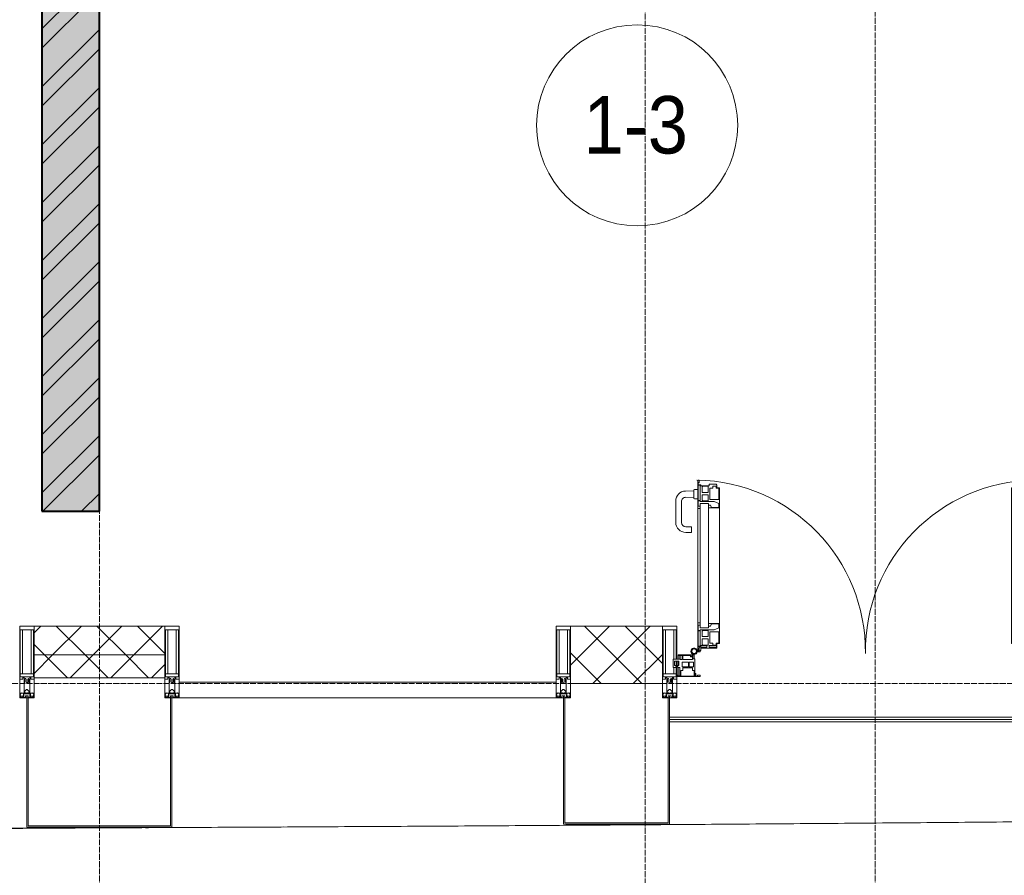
# Model space of a CAD drawing. Header units: millimetres. Extents: x 5617 to 132318, y 7718 to 193536.
# Tile 50 of 81: x 54983 to 58411, y 14732 to 17712. Entities that reach past the tile are written whole.
import ezdxf

# ---------------------------------------------------------------- set-up
doc = ezdxf.new("R2010")
doc.units = ezdxf.units.MM
doc.linetypes.add('ADSK_Линия сетки', pattern=[25, 20, -2.5, 0, -2.5])
doc.linetypes.add('Линия сетки', pattern=[25, 20, -2.5, 0, -2.5])
for name, color, linetype, lineweight in [('Двери', 7, 'Continuous', 18), ('Импосты витража', 7, 'Continuous', 18), ('Колонны', 7, 'Continuous', 18), ('Марки помещений', 7, 'Continuous', 20), ('Ограждение', 7, 'Continuous', 18), ('Оси', 7, 'Continuous', 9), ('Панели витража', 7, 'Continuous', 18), ('Поручни', 7, 'Continuous', 18), ('Стены разрез', 7, 'Continuous', 40), ('Стены штриховка', 7, 'Continuous', 40), ('Форма', 7, 'Continuous', 18), ('Формообразующий элемент-перекрытие', 7, 'Continuous', 18), ('Элементы узлов', 7, 'Continuous', 18)]:
    doc.layers.add(name, color=color, linetype=linetype, lineweight=lineweight)
doc.styles.add('Arial_3', font='arial.ttf', dxfattribs={"width": 0.9, "height": 200})
pattern_1 = [(45, (0, 0), (-70.71068, 70.71068), []), (135, (0, 0), (-70.71068, -70.71068), [])]

# ---------------------------------------------------------------- blocks, each defined once
blk = doc.blocks.new('135_SLK_K4_AR_rvt-1-МКСС_К4_L13_45_000_')
at = {"layer": 'Стены разрез', "lineweight": 9, "true_color": 0xaaaaaa}
h = blk.add_hatch(dxfattribs=at)
h.set_pattern_fill('FP_1', color=253, style=0, pattern_type=2)
h.set_pattern_definition([(50, (0, 0), (218.62117, -19.1268), [22.86, -251.46]), (355, (0, 0), (-42.29187, 229.2684), [18.288, -201.168]), (100.451, (18.22, -1.6), (176.33107, 210.13963), [19.428, -213.708]), (46.184, (0, 60.96), (325.29495, -50.45164), [34.29, -377.19]), (96.636, (27.1, 56.76), (284.883, 296.91266), [29.142, -320.562]), (351.184, (0, 60.96), (284.8858, 296.9107), [27.432, -301.752]), (21, (30.48, 45.72), (181.93753, -122.71832), [22.86, -251.46]), (326, (30.48, 45.72), (74.16223, 221.0262), [18.288, -201.168]), (71.451, (45.64, 35.5), (256.10035, 98.30526), [19.428, -213.708]), (37.5, (0, 0), (3.70639, 101.465895), [3.353, -195.377, 3.353, -200.863, -201.93]), (37.5, (0, 0), (3.70639, 101.465895), [-402.946, 3.353, -198.577]), (7.5, (0, 0), (80.18358, 120.21653), [3.353, -113.081, 3.353, -190.805, -76.962]), (7.5, (0, 0), (80.18358, 120.21653), [-310.591, 3.353, -73.609]), (327.5, (-67.97, 0), (162.708646, -6.87497), [3.353, -72.847, 3.353, -234.391, -315.468]), (327.5, (-67.97, 0), (162.708646, -6.87497), [-313.944, 3.353, -312.115]), (317.5, (-98.45, 0), (177.75468, 30.51183), [3.353, -95.707, 3.353, -154.534, -224.028]), (317.5, (-98.45, 0), (177.75468, 30.51183), [-256.946, 3.353, -220.675])])
h.paths.add_polyline_path([(122150, 16000), (122350, 16000), (122350, 20700), (122150, 20700), (122150, 16976.9)])
h = blk.add_hatch(dxfattribs=at)
h.set_pattern_fill('FP_2', color=253, style=0, pattern_type=2)
h.set_pattern_definition([(45, (0, 0), (-101.02788, 101.02788), []), (45, (67.35, 0), (-101.02788, 101.02788), [])])
h.paths.add_polyline_path([(122150, 16000), (122350, 16000), (122350, 20700), (122150, 20700), (122150, 16976.9)])
at = {"layer": 'Стены разрез', "color": 253, "true_color": 0xaaaaaa}
for p, q in [((122150, 20700), (122150, 16000)), ((122350, 16000), (122350, 20700)), ((122150, 16000), (122350, 16000))]:
    blk.add_line(p, q, dxfattribs=at)
blk = doc.blocks.new('A_PAN_ALU_Door_Double - EXT_1_Double_EQ 6_3-7510045-МКСС_К4_L13_45_000_')
at = {"layer": 'Двери', "color": 253, "lineweight": 5, "true_color": 0xaaaaaa}
for p, q in [((-583.7, 659.3), (-583.7, 758.9)), ((-583.7, 758.9), (-578.6, 758.9)), ((-583.7, 659.3), (-583.7, 758.9)), ((-583.7, 758.9), (-578.6, 758.9)), ((-578.6, 758.9), (-578.6, 748.9)), ((-578.6, 758.9), (-578.6, 748.9)), ((583.7, 758.9), (578.6, 758.9)), ((578.6, 758.9), (578.6, 748.9)), ((583.7, 758.9), (578.6, 758.9)), ((578.6, 758.9), (578.6, 748.9)), ((583.7, 659.3), (583.7, 758.9)), ((583.7, 659.3), (583.7, 758.9)), ((-581.6, 750.3), (-581.6, 742.3)), ((-579.8, 750.3), (-581.6, 750.3)), ((-581.6, 750.3), (-581.6, 742.3)), ((-579.8, 750.3), (-581.6, 750.3)), ((-581.6, 742.3), (-572.9, 742.3)), ((-581.6, 742.3), (-572.9, 742.3)), ((-581.6, 740.6), (-581.6, 688.2)), ((-574.6, 740.6), (-581.6, 740.6)), ((-581.6, 740.6), (-581.6, 688.2)), ((-574.6, 740.6), (-581.6, 740.6)), ((-579.8, 748.9), (-579.8, 750.3)), ((-579.8, 748.9), (-579.8, 750.3)), ((-578.6, 748.9), (-579.8, 748.9)), ((-578.6, 748.9), (-579.8, 748.9)), ((-574.6, 688.2), (-574.6, 740.6)), ((-574.6, 688.2), (-574.6, 740.6)), ((-572.9, 742.3), (-572.9, 739.3)), ((-572.9, 742.3), (-572.9, 739.3)), ((-572.9, 739.3), (-543.6, 739.3)), ((-572.9, 739.3), (-543.6, 739.3)), ((-566.1, 737.5), (-567.6, 734.8)), ((-566.1, 737.5), (-567.6, 734.8)), ((-567.6, 734.8), (-567.6, 715.8)), ((-567.6, 734.8), (-567.6, 715.8)), ((-547.7, 737.5), (-566.1, 737.5)), ((-547.7, 737.5), (-566.1, 737.5)), ((-547.7, 715.8), (-547.7, 737.5)), ((-547.7, 715.8), (-547.7, 737.5)), ((-543.6, 744.8), (-518.6, 744.8)), ((-543.6, 739.3), (-543.6, 744.8)), ((-543.6, 744.8), (-518.6, 744.8)), ((-543.6, 739.3), (-543.6, 744.8)), ((-541.3, 730.5), (-541.3, 691)), ((-531.2, 730.5), (-541.3, 730.5)), ((-541.3, 730.5), (-541.3, 691)), ((-531.2, 730.5), (-541.3, 730.5)), ((-531.2, 737.1), (-531.2, 730.5)), ((-518.8, 737.1), (-531.2, 737.1)), ((-531.2, 737.1), (-531.2, 730.5)), ((-518.8, 737.1), (-531.2, 737.1)), ((-518.8, 730.6), (-518.8, 737.1)), ((-518.8, 730.6), (-518.8, 737.1)), ((-510.6, 730.6), (-518.8, 730.6)), ((-510.6, 730.6), (-518.8, 730.6)), ((-518.6, 744.8), (-518.6, 741.8)), ((-518.6, 744.8), (-518.6, 741.8)), ((-518.6, 741.8), (-517.1, 741.8)), ((-518.6, 741.8), (-517.1, 741.8)), ((-517.1, 741.8), (-517.1, 732.3)), ((-517.1, 741.8), (-517.1, 732.3)), ((-517.1, 732.3), (-508.2, 732.3)), ((-517.1, 732.3), (-508.2, 732.3)), ((-510.6, 691), (-510.6, 730.6)), ((-510.6, 691), (-510.6, 730.6)), ((-508.2, 732.3), (-508.2, 662.3)), ((-508.2, 732.3), (-508.2, 662.3)), ((517.1, 732.3), (508.2, 732.3)), ((508.2, 732.3), (508.2, 662.3)), ((517.1, 732.3), (508.2, 732.3)), ((508.2, 732.3), (508.2, 662.3)), ((510.6, 691), (510.6, 730.6)), ((510.6, 730.6), (518.8, 730.6)), ((510.6, 691), (510.6, 730.6)), ((510.6, 730.6), (518.8, 730.6)), ((518.6, 741.8), (517.1, 741.8)), ((517.1, 741.8), (517.1, 732.3)), ((518.6, 741.8), (517.1, 741.8)), ((517.1, 741.8), (517.1, 732.3)), ((543.6, 744.8), (518.6, 744.8)), ((518.6, 744.8), (518.6, 741.8)), ((543.6, 744.8), (518.6, 744.8)), ((518.6, 744.8), (518.6, 741.8)), ((518.8, 730.6), (518.8, 737.1)), ((518.8, 737.1), (531.2, 737.1)), ((518.8, 730.6), (518.8, 737.1)), ((518.8, 737.1), (531.2, 737.1)), ((531.2, 737.1), (531.2, 730.5)), ((531.2, 737.1), (531.2, 730.5)), ((531.2, 730.5), (541.3, 730.5)), ((531.2, 730.5), (541.3, 730.5)), ((541.3, 730.5), (541.3, 691)), ((541.3, 730.5), (541.3, 691)), ((543.6, 739.3), (543.6, 744.8)), ((543.6, 739.3), (543.6, 744.8)), ((572.9, 739.3), (543.6, 739.3)), ((572.9, 739.3), (543.6, 739.3)), ((547.7, 715.8), (547.7, 737.5)), ((547.7, 737.5), (566.1, 737.5)), ((547.7, 715.8), (547.7, 737.5)), ((547.7, 737.5), (566.1, 737.5)), ((566.1, 737.5), (567.6, 734.8)), ((566.1, 737.5), (567.6, 734.8)), ((567.6, 734.8), (567.6, 715.8)), ((567.6, 734.8), (567.6, 715.8)), ((581.6, 742.3), (572.9, 742.3)), ((572.9, 742.3), (572.9, 739.3)), ((581.6, 742.3), (572.9, 742.3)), ((572.9, 742.3), (572.9, 739.3)), ((574.6, 688.2), (574.6, 740.6)), ((574.6, 740.6), (581.6, 740.6)), ((574.6, 688.2), (574.6, 740.6)), ((574.6, 740.6), (581.6, 740.6)), ((578.6, 748.9), (579.8, 748.9)), ((578.6, 748.9), (579.8, 748.9)), ((579.8, 748.9), (579.8, 750.3)), ((579.8, 750.3), (581.6, 750.3)), ((579.8, 748.9), (579.8, 750.3)), ((579.8, 750.3), (581.6, 750.3)), ((581.6, 750.3), (581.6, 742.3)), ((581.6, 750.3), (581.6, 742.3)), ((581.6, 740.6), (581.6, 688.2)), ((581.6, 740.6), (581.6, 688.2)), ((-581.6, 688.2), (-574.6, 688.2)), ((-581.6, 688.2), (-574.6, 688.2)), ((-581.6, 686.5), (-581.6, 668.4)), ((-575.4, 686.5), (-581.6, 686.5)), ((-581.6, 686.5), (-581.6, 668.4)), ((-575.4, 686.5), (-581.6, 686.5)), ((-575.4, 684.5), (-575.4, 686.5)), ((-575.4, 684.5), (-575.4, 686.5)), ((-567.6, 715.8), (-547.7, 715.8)), ((-567.6, 715.8), (-547.7, 715.8)), ((-567.6, 708), (-567.6, 688.9)), ((-547.7, 708), (-567.6, 708)), ((-567.6, 708), (-567.6, 688.9)), ((-547.7, 708), (-567.6, 708)), ((-567.6, 688.9), (-566.1, 686.3)), ((-567.6, 688.9), (-566.1, 686.3)), ((-566.1, 686.3), (-547.7, 686.3)), ((-566.1, 686.3), (-547.7, 686.3)), ((-547.7, 686.3), (-547.7, 708)), ((-547.7, 686.3), (-547.7, 708)), ((-541.3, 691), (-510.6, 691)), ((-541.3, 691), (-510.6, 691)), ((541.3, 691), (510.6, 691)), ((541.3, 691), (510.6, 691)), ((567.6, 715.8), (547.7, 715.8)), ((567.6, 715.8), (547.7, 715.8)), ((547.7, 708), (567.6, 708)), ((547.7, 686.3), (547.7, 708)), ((547.7, 708), (567.6, 708)), ((547.7, 686.3), (547.7, 708)), ((566.1, 686.3), (547.7, 686.3)), ((566.1, 686.3), (547.7, 686.3)), ((567.6, 688.9), (566.1, 686.3)), ((567.6, 688.9), (566.1, 686.3)), ((567.6, 708), (567.6, 688.9)), ((567.6, 708), (567.6, 688.9)), ((581.6, 688.2), (574.6, 688.2)), ((581.6, 688.2), (574.6, 688.2)), ((575.4, 684.5), (575.4, 686.5)), ((575.4, 686.5), (581.6, 686.5)), ((575.4, 684.5), (575.4, 686.5)), ((575.4, 686.5), (581.6, 686.5)), ((581.6, 686.5), (581.6, 668.4)), ((581.6, 686.5), (581.6, 668.4)), ((-583.7, 244.2), (-583.7, 677.3)), ((-574.6, 659.3), (-583.7, 659.3)), ((-574.6, 659.3), (-583.7, 659.3)), ((-581.6, 668.4), (-574.6, 668.4)), ((-581.6, 668.4), (-574.6, 668.4)), ((-526.4, 684.5), (-575.4, 684.5)), ((-526.4, 684.5), (-575.4, 684.5)), ((-574.6, 677.3), (-546, 677.3)), ((-574.6, 244.2), (-574.6, 677.3)), ((-574.6, 668.4), (-574.6, 659.3)), ((-574.6, 668.4), (-574.6, 659.3)), ((-546, 677.3), (-546, 244.2)), ((-546, 672), (-539.3, 672)), ((-546, 662.3), (-546, 672)), ((-546, 672), (-539.3, 672)), ((-546, 662.3), (-546, 672)), ((-508.2, 662.3), (-546, 662.3)), ((-508.2, 662.3), (-546, 662.3)), ((-539.3, 672), (-537.1, 665.9)), ((-539.3, 672), (-537.1, 665.9)), ((-537.1, 665.9), (-537.1, 663.8)), ((-537.1, 665.9), (-537.1, 663.8)), ((-537.1, 663.8), (-510.6, 663.8)), ((-537.1, 663.8), (-510.6, 663.8)), ((-510.6, 676.8), (-526.4, 684.5)), ((-510.6, 676.8), (-526.4, 684.5)), ((-510.6, 663.8), (-510.6, 676.8)), ((-510.6, 663.8), (-510.6, 676.8)), ((-508.2, 662.3), (-508.2, 259.2)), ((508.2, 662.3), (546, 662.3)), ((508.2, 662.3), (546, 662.3)), ((508.2, 662.3), (508.2, 259.2)), ((510.6, 676.8), (526.4, 684.5)), ((510.6, 676.8), (526.4, 684.5)), ((510.6, 663.8), (510.6, 676.8)), ((510.6, 663.8), (510.6, 676.8)), ((537.1, 663.8), (510.6, 663.8)), ((537.1, 663.8), (510.6, 663.8)), ((526.4, 684.5), (575.4, 684.5)), ((526.4, 684.5), (575.4, 684.5)), ((539.3, 672), (537.1, 665.9)), ((539.3, 672), (537.1, 665.9)), ((537.1, 665.9), (537.1, 663.8)), ((537.1, 665.9), (537.1, 663.8)), ((546, 672), (539.3, 672)), ((546, 672), (539.3, 672)), ((546, 677.3), (546, 244.2)), ((574.6, 677.3), (546, 677.3)), ((546, 662.3), (546, 672)), ((546, 662.3), (546, 672)), ((574.6, 244.2), (574.6, 677.3)), ((581.6, 668.4), (574.6, 668.4)), ((574.6, 668.4), (574.6, 659.3)), ((581.6, 668.4), (574.6, 668.4)), ((574.6, 668.4), (574.6, 659.3)), ((574.6, 659.3), (583.7, 659.3)), ((574.6, 659.3), (583.7, 659.3)), ((583.7, 244.2), (583.7, 677.3)), ((-583.7, 262.2), (-574.6, 262.2)), ((-583.7, 164.2), (-583.7, 262.2)), ((-581.6, 253.1), (-581.6, 235.1)), ((-574.6, 253.1), (-581.6, 253.1)), ((-574.6, 262.2), (-574.6, 253.1)), ((-574.6, 244.2), (-546, 244.2)), ((-546, 259.2), (-508.2, 259.2)), ((-546, 249.6), (-546, 259.2)), ((-539.3, 249.6), (-546, 249.6)), ((-537.1, 255.7), (-539.3, 249.6)), ((-537.1, 257.7), (-537.1, 255.7)), ((-510.6, 257.7), (-537.1, 257.7)), ((-526.4, 237), (-510.6, 244.7)), ((-510.6, 244.7), (-510.6, 257.7)), ((-508.2, 259.2), (-508.2, 189.3)), ((546, 259.2), (508.2, 259.2)), ((508.2, 259.2), (508.2, 189.3)), ((510.6, 244.7), (510.6, 257.7)), ((510.6, 257.7), (537.1, 257.7)), ((526.4, 237), (510.6, 244.7)), ((537.1, 257.7), (537.1, 255.7)), ((537.1, 255.7), (539.3, 249.6)), ((539.3, 249.6), (546, 249.6)), ((546, 249.6), (546, 259.2)), ((574.6, 244.2), (546, 244.2)), ((583.7, 262.2), (574.6, 262.2)), ((574.6, 262.2), (574.6, 253.1)), ((574.6, 253.1), (581.6, 253.1)), ((581.6, 253.1), (581.6, 235.1)), ((583.7, 164.2), (583.7, 262.2)), ((-581.6, 235.1), (-575.4, 235.1)), ((-581.6, 233.4), (-581.6, 180.9)), ((-574.6, 233.4), (-581.6, 233.4)), ((-575.4, 237), (-526.4, 237)), ((-575.4, 235.1), (-575.4, 237)), ((-574.6, 180.9), (-574.6, 233.4)), ((-566.1, 235.3), (-567.6, 232.6)), ((-567.6, 232.6), (-567.6, 213.6)), ((-567.6, 213.6), (-547.7, 213.6)), ((-567.6, 205.7), (-567.6, 186.7)), ((-547.7, 205.7), (-567.6, 205.7)), ((-547.7, 235.3), (-566.1, 235.3)), ((-547.7, 213.6), (-547.7, 235.3)), ((-547.7, 184), (-547.7, 205.7)), ((-541.3, 230.6), (-541.3, 191)), ((-510.6, 230.6), (-541.3, 230.6)), ((-510.6, 191), (-510.6, 230.6)), ((510.6, 230.6), (541.3, 230.6)), ((510.6, 191), (510.6, 230.6)), ((575.4, 237), (526.4, 237)), ((541.3, 230.6), (541.3, 191)), ((547.7, 213.6), (547.7, 235.3)), ((547.7, 235.3), (566.1, 235.3)), ((567.6, 213.6), (547.7, 213.6)), ((547.7, 205.7), (567.6, 205.7)), ((547.7, 184), (547.7, 205.7)), ((566.1, 235.3), (567.6, 232.6)), ((567.6, 232.6), (567.6, 213.6)), ((567.6, 205.7), (567.6, 186.7)), ((574.6, 233.4), (581.6, 233.4)), ((574.6, 180.9), (574.6, 233.4)), ((575.4, 235.1), (575.4, 237)), ((581.6, 235.1), (575.4, 235.1)), ((581.6, 233.4), (581.6, 180.9)), ((-581.6, 180.9), (-574.6, 180.9)), ((-581.6, 179.2), (-581.6, 164.2)), ((-572.9, 179.2), (-581.6, 179.2)), ((-578.6, 164.2), (-578.6, 174.5)), ((-575.5, 177.5), (-551.3, 177.5)), ((-572.9, 182.2), (-572.9, 179.2)), ((-551.3, 182.2), (-572.9, 182.2)), ((-572.4, 173.3), (-572.4, 165.6)), ((-517.1, 173.3), (-572.4, 173.3)), ((-567.6, 186.7), (-566.1, 184)), ((-566.1, 184), (-547.7, 184)), ((-551.3, 177.5), (-551.3, 182.2)), ((-543.6, 182.2), (-543.6, 176.7)), ((-518.6, 182.2), (-543.6, 182.2)), ((-543.6, 176.7), (-518.6, 176.7)), ((-541.3, 191), (-531.2, 191)), ((-531.2, 191), (-531.2, 184.4)), ((-531.2, 184.4), (-518.8, 184.4)), ((-518.8, 191), (-510.6, 191)), ((-518.8, 184.4), (-518.8, 191)), ((-518.6, 176.7), (-518.6, 182.2)), ((-517.1, 189.3), (-517.1, 173.3)), ((-508.2, 189.3), (-517.1, 189.3)), ((508.2, 189.3), (517.1, 189.3)), ((518.8, 191), (510.6, 191)), ((517.1, 189.3), (517.1, 173.3)), ((517.1, 173.3), (572.4, 173.3)), ((518.6, 182.2), (543.6, 182.2)), ((518.6, 176.7), (518.6, 182.2)), ((543.6, 176.7), (518.6, 176.7)), ((518.8, 184.4), (518.8, 191)), ((531.2, 184.4), (518.8, 184.4)), ((541.3, 191), (531.2, 191)), ((531.2, 191), (531.2, 184.4)), ((543.6, 182.2), (543.6, 176.7)), ((566.1, 184), (547.7, 184)), ((551.3, 177.5), (551.3, 182.2)), ((551.3, 182.2), (572.9, 182.2)), ((575.5, 177.5), (551.3, 177.5)), ((567.6, 186.7), (566.1, 184)), ((572.4, 173.3), (572.4, 165.6)), ((572.9, 182.2), (572.9, 179.2)), ((572.9, 179.2), (581.6, 179.2)), ((581.6, 180.9), (574.6, 180.9)), ((578.6, 164.2), (578.6, 174.5)), ((581.6, 179.2), (581.6, 164.2)), ((-575.1, 160.7), (-585.4, 160.7)), ((-581.6, 164.2), (-578.6, 164.2)), ((-575.1, 165.6), (-575.1, 160.7)), ((-572.4, 165.6), (-575.1, 165.6)), ((572.4, 165.6), (575.1, 165.6)), ((575.1, 165.6), (575.1, 160.7)), ((575.1, 160.7), (585.4, 160.7)), ((581.6, 164.2), (578.6, 164.2))]:
    blk.add_line(p, q, dxfattribs=at)
at = {"layer": 'Двери', "lineweight": 5}
for p, q in [((-597.6, 721.7), (-626.4, 720.7)), ((-597.6, 723.5), (-597.6, 696)), ((-583.6, 726), (-595.1, 726)), ((583.6, 726), (595.1, 726)), ((597.6, 723.5), (597.6, 696)), ((597.6, 721.7), (626.4, 720.7)), ((-660.1, 685.7), (-660.1, 611.5)), ((-624.5, 698.8), (-597.6, 697.7)), ((-595.1, 693.5), (-583.6, 693.5)), ((595.1, 693.5), (583.6, 693.5)), ((624.5, 698.8), (597.6, 697.7)), ((660.1, 685.7), (660.1, 611.5)), ((-640.1, 611.5), (-640.1, 683.8)), ((640.1, 611.5), (640.1, 683.8)), ((-605.1, 596.5), (-625.1, 596.5)), ((-605.1, 576.5), (-605.1, 596.5)), ((605.1, 576.5), (605.1, 596.5)), ((605.1, 596.5), (625.1, 596.5)), ((-625.1, 576.5), (-605.1, 576.5)), ((625.1, 576.5), (605.1, 576.5))]:
    blk.add_line(p, q, dxfattribs=at)
at = {"layer": 'Двери', "color": 254, "lineweight": 5, "true_color": 0xd4d4d4}
for centre, start, end in [((-596.2, 162.6), 359.296, 89.0613), ((596.2, 162.6), 90.9387, 180.704)]:
    blk.add_arc(centre, 596.2, start, end, dxfattribs=at)
at = {"layer": 'Двери', "lineweight": 5}
for centre, radius, start, end in [((-625.1, 685.7), 35, 92.1945, 180), ((-595.1, 723.5), 2.5, 90, 180), ((595.1, 723.5), 2.5, 360, 90), ((625.1, 685.7), 35, 360, 87.8055), ((-625.1, 683.8), 15, 87.8056, 180), ((-595.1, 696), 2.5, 180, 270), ((595.1, 696), 2.5, 270, 360), ((625.1, 683.8), 15, 0, 92.1944), ((-625.1, 611.5), 35, 180, 270), ((-625.1, 611.5), 15, 180, 270), ((625.1, 611.5), 35, 270, 360), ((625.1, 611.5), 15, 270, 360)]:
    blk.add_arc(centre, radius, start, end, dxfattribs=at)
at = {"layer": 'Двери', "color": 253, "lineweight": 5, "true_color": 0xaaaaaa}
for centre, radius, start, end in [((-596.2, 162.7), 11, 16.047, 350.0284), ((-575.5, 174.5), 3, 90, 180), ((575.5, 174.5), 3, 360, 90), ((596.2, 162.7), 11, 189.9716, 163.953), ((-596.2, 162.6), 8, 90, 270), ((-596.2, 162.6), 8, 270, 90), ((-583.7, 166.3), 2.03, 196.0721, 270), ((583.7, 166.3), 2.03, 270, 343.9279), ((596.2, 162.6), 8, 90, 270), ((596.2, 162.6), 8, 270, 90)]:
    blk.add_arc(centre, radius, start, end, dxfattribs=at)
at = {"layer": 'Панели витража', "color": 253, "lineweight": 5, "true_color": 0xaaaaaa}
for p, q in [((-600.3, 150), (-651.2, 150)), ((-651.2, 150), (-651.2, 148.5)), ((-651.2, 148.5), (-645.9, 148.5)), ((-651.2, 148.5), (-651.2, 135.1)), ((-645.9, 148.5), (-645.9, 135.1)), ((-644.3, 134.5), (-644.3, 148.2)), ((-644.3, 148.2), (-637.3, 148.2)), ((-637.3, 148.2), (-637.3, 134.5)), ((-635.9, 134.2), (-635.9, 148.4)), ((-635.9, 148.4), (-608.9, 148.4)), ((-608.9, 148.4), (-608.9, 142.8)), ((-608.9, 142.8), (-601.9, 142.8)), ((-607.5, 148.7), (-601.5, 148.7)), ((-607.5, 144.4), (-607.5, 148.7)), ((-601.5, 144.4), (-607.5, 144.4)), ((-601.9, 142.8), (-601.9, 134.2)), ((-601.5, 148.7), (-601.5, 144.4)), ((-600.3, 136.5), (-600.3, 150)), ((-596.2, 150), (-600.3, 150)), ((-596.2, 136.5), (-596.2, 150)), ((596.2, 150), (596.2, 136.5)), ((600.3, 150), (596.2, 150)), ((651.2, 150), (600.3, 150)), ((600.3, 150), (600.3, 136.5)), ((601.5, 144.4), (601.5, 148.7)), ((601.5, 148.7), (607.5, 148.7)), ((607.5, 144.4), (601.5, 144.4)), ((601.9, 134.2), (601.9, 142.8)), ((601.9, 142.8), (608.9, 142.8)), ((607.5, 148.7), (607.5, 144.4)), ((608.9, 142.8), (608.9, 148.4)), ((608.9, 148.4), (635.9, 148.4)), ((635.9, 148.4), (635.9, 134.2)), ((637.3, 148.2), (644.3, 148.2)), ((637.3, 134.5), (637.3, 148.2)), ((644.3, 148.2), (644.3, 134.5)), ((645.9, 135.1), (645.9, 148.5)), ((645.9, 148.5), (651.2, 148.5)), ((651.2, 148.5), (651.2, 150)), ((651.2, 135.1), (651.2, 148.5)), ((-645.9, 135.1), (-669.2, 135.1)), ((-669.2, 135.1), (-669.2, 106.6)), ((-669.2, 106.6), (-660.2, 106.6)), ((-664.2, 113.4), (-664.2, 128.4)), ((-664.2, 128.4), (-649.2, 128.4)), ((-649.2, 113.4), (-664.2, 113.4)), ((-660.2, 106.6), (-660.2, 110.1)), ((-660.2, 110.1), (-653.3, 110.1)), ((-653.3, 110.1), (-653.3, 106.6)), ((-653.3, 106.6), (-646.3, 106.6)), ((-651.2, 128.4), (-651.2, 113.4)), ((-651.2, 106.6), (-651.2, 76.7)), ((-649.2, 128.4), (-649.2, 113.4)), ((-646.3, 106.6), (-646.3, 76.7)), ((-637.3, 134.5), (-644.3, 134.5)), ((-637.8, 108.8), (-637.8, 125)), ((-637.8, 125), (-615.2, 125)), ((-615.2, 108.8), (-637.8, 108.8)), ((-601.9, 134.2), (-635.9, 134.2)), ((-635.3, 95.5), (-635.3, 105)), ((-635.3, 105), (-602.1, 105)), ((-615.2, 125), (-615.2, 108.8)), ((-613, 108.8), (-613, 125)), ((-613, 125), (-598.7, 125)), ((-598.7, 108.8), (-613, 108.8)), ((-602.1, 105), (-602.1, 95.5)), ((-593.3, 136.5), (-600.3, 136.5)), ((-598.7, 125), (-598.7, 108.8)), ((-593.3, 84.8), (-593.3, 136.5)), ((600.3, 136.5), (593.3, 136.5)), ((593.3, 136.5), (593.3, 84.8)), ((598.7, 125), (613, 125)), ((598.7, 108.8), (598.7, 125)), ((613, 108.8), (598.7, 108.8)), ((635.9, 134.2), (601.9, 134.2)), ((602.1, 95.5), (602.1, 105)), ((602.1, 105), (635.3, 105)), ((613, 125), (613, 108.8)), ((615.2, 125), (637.8, 125)), ((615.2, 108.8), (615.2, 125)), ((637.8, 108.8), (615.2, 108.8)), ((635.3, 105), (635.3, 95.5)), ((644.3, 134.5), (637.3, 134.5)), ((637.8, 125), (637.8, 108.8)), ((669.2, 135.1), (645.9, 135.1)), ((646.3, 76.7), (646.3, 106.6)), ((646.3, 106.6), (653.3, 106.6)), ((649.2, 128.4), (664.2, 128.4)), ((649.2, 113.4), (649.2, 128.4)), ((664.2, 113.4), (649.2, 113.4)), ((651.2, 113.4), (651.2, 128.4)), ((651.2, 76.7), (651.2, 106.6)), ((653.3, 106.6), (653.3, 110.1)), ((653.3, 110.1), (660.2, 110.1)), ((660.2, 110.1), (660.2, 106.6)), ((660.2, 106.6), (669.2, 106.6)), ((664.2, 128.4), (664.2, 113.4)), ((669.2, 106.6), (669.2, 135.1)), ((-652.8, 79.5), (-654.3, 79.5)), ((-654.3, 79.5), (-654.3, 74.5)), ((-654.3, 74.5), (-575.3, 74.5)), ((-652.8, 76.7), (-652.8, 79.5)), ((-646.3, 76.7), (-652.8, 76.7)), ((-642.4, 76.3), (-642.4, 95.5)), ((-642.4, 95.5), (-635.3, 95.5)), ((-592, 76.3), (-642.4, 76.3)), ((-602.1, 95.5), (-595.8, 95.5)), ((-596.2, 76.2), (-596.2, 95.5)), ((-595.8, 95.5), (-595.8, 89)), ((-595.8, 89), (-595, 88.2)), ((-595, 88.2), (-595, 83.1)), ((-595, 83.1), (-592, 83.1)), ((-590.3, 84.8), (-593.3, 84.8)), ((-592, 83.1), (-592, 76.3)), ((-590.3, 76.5), (-590.3, 84.8)), ((-583.9, 76.5), (-590.3, 76.5)), ((-575.3, 79.5), (-583.9, 79.5)), ((-583.9, 79.5), (-583.9, 76.5)), ((-575.3, 74.5), (-575.3, 79.5)), ((583.9, 79.5), (575.3, 79.5)), ((575.3, 79.5), (575.3, 74.5)), ((575.3, 74.5), (654.3, 74.5)), ((583.9, 76.5), (583.9, 79.5)), ((590.3, 76.5), (583.9, 76.5)), ((593.3, 84.8), (590.3, 84.8)), ((590.3, 84.8), (590.3, 76.5)), ((592, 76.3), (592, 83.1)), ((592, 83.1), (595, 83.1)), ((642.4, 76.3), (592, 76.3)), ((595, 88.2), (595.8, 89)), ((595, 83.1), (595, 88.2)), ((595.8, 89), (595.8, 95.5)), ((595.8, 95.5), (602.1, 95.5)), ((596.2, 95.5), (596.2, 76.2)), ((635.3, 95.5), (642.4, 95.5)), ((642.4, 95.5), (642.4, 76.3)), ((652.8, 76.7), (646.3, 76.7)), ((654.3, 79.5), (652.8, 79.5)), ((652.8, 79.5), (652.8, 76.7)), ((654.3, 74.5), (654.3, 79.5))]:
    blk.add_line(p, q, dxfattribs=at)
blk = doc.blocks.new('System Panel - A_PAN_Glass-7508326-МКСС_К4_L13_45_000_')
at = {"layer": 'Панели витража', "color": 253, "lineweight": 5, "true_color": 0xaaaaaa}
for p, q in [((656.25, 55), (-656.25, 55)), ((-656.25, 55), (-656.25, 0)), ((656.25, 0), (656.25, 55)), ((-656.25, 0), (656.25, 0))]:
    blk.add_line(p, q, dxfattribs=at)
blk = doc.blocks.new('Rectangular Mullion - 50Wx250H-2623690-МКСС_К4_L13_45_000_')
at = {"layer": 'Элементы узлов', "color": 253, "lineweight": 5, "true_color": 0xaaaaaa}
for p, q in [((-25, 65.2), (-25, 250)), ((-25, 250), (0, 250)), ((25, 250), (0, 250)), ((25, 65.2), (25, 250)), ((-23, 237.3), (0, 237.3)), ((-23, 237.3), (-23, 73.6)), ((-14.9, 84), (-14.9, 237.3)), ((23, 237.3), (0, 237.3)), ((14.9, 84), (14.9, 237.3)), ((23, 237.3), (23, 73.6)), ((0, 84), (-23, 84)), ((-0.5, 73.6), (-23, 73.6)), ((-14, 71.3), (-14, 65.2)), ((-10, 71.3), (-14, 71.3)), ((-10, 53), (-10, 71.3)), ((0, 84), (23, 84)), ((0.5, 73.6), (23, 73.6)), ((10, 71.3), (14, 71.3)), ((10, 53), (10, 71.3)), ((14, 71.3), (14, 65.2)), ((-14, 65.2), (-25, 65.2)), ((-8.7, 53), (-10, 53)), ((-10, 53), (-10, 17)), ((-8.7, 53), (-7, 54.7)), ((-7, 65.2), (-5.9, 67.3)), ((-7, 65.2), (-7, 54.7)), ((-4.1, 67.3), (-5.9, 67.3)), ((-4.1, 67.3), (-2.9, 65.1)), ((-2.9, 65.1), (-2.9, 54.6)), ((-1.3, 53), (-2.9, 54.6)), ((0, 53), (-1.3, 53)), ((0, 53), (1.3, 53)), ((1.3, 53), (2.9, 54.6)), ((4.1, 67.3), (2.9, 65.1)), ((2.9, 65.1), (2.9, 54.6)), ((4.1, 67.3), (5.9, 67.3)), ((7, 65.2), (5.9, 67.3)), ((7, 65.2), (7, 54.7)), ((8.7, 53), (7, 54.7)), ((8.7, 53), (10, 53)), ((10, 53), (10, 17)), ((14, 65.2), (25, 65.2)), ((-23.8, 14.6), (-25, 14.2)), ((-25, 0), (-25, 14.2)), ((-22.3, 17), (-23.8, 17)), ((-23.8, 17), (-23.8, 14.6)), ((-22.5, 10.6), (-23.8, 14.6)), ((-22.5, 10.6), (-23.7, 9.9)), ((-23.7, 1.3), (-23.7, 9.9)), ((-23.7, 1.3), (-11.8, 1.3)), ((-23.2, 10.2), (-22.5, 8)), ((-22.5, 8), (-22.5, 4.5)), ((-21.3, 4.5), (-22.5, 4.5)), ((-22.3, 17), (-22.3, 16)), ((-22.3, 16), (-21.3, 16)), ((-19, 17.6), (-21.3, 16)), ((-21.3, 4.5), (-21.3, 6.5)), ((-21.3, 6.5), (-14.2, 6.5)), ((-18.4, 16.6), (-19, 17.6)), ((-7.4, 16.6), (-18.4, 16.6)), ((-14.2, 6.5), (-14.2, 4.5)), ((-13.2, 4.5), (-14.2, 4.5)), ((-13.2, 4.5), (-12.2, 7.2)), ((-12.7, 7.6), (-11.3, 11.4)), ((-12.7, 7.6), (-11.8, 6.9)), ((-12.2, 9), (-12.2, 14.8)), ((-12.2, 14.8), (0, 14.8)), ((-11.8, 1.3), (-11.8, 6.9)), ((-10.5, 11.2), (-11.3, 11.4)), ((-10.5, 1.5), (-10.5, 11.2)), ((-4.8, 1.5), (-10.5, 1.5)), ((-10, 17), (-7.5, 17)), ((-8.5, 23), (-1.5, 30)), ((-8.5, 18.5), (-8.5, 23)), ((-7.5, 18.5), (-8.5, 18.5)), ((-7.5, 17), (-7.5, 18.5)), ((-7.4, 18), (-7.4, 16.6)), ((-2.6, 18), (-7.4, 18)), ((0, 8), (-4.8, 8)), ((-4.8, 1.5), (-4.8, 8)), ((-2.6, 18), (-2.6, 16.8)), ((-2.6, 16.8), (0, 16.8)), ((-1.5, 30), (0, 30)), ((1.5, 30), (0, 30)), ((2.6, 16.8), (0, 16.8)), ((0, 14.8), (0, 16.8)), ((0, 14.8), (0, 16.8)), ((12.2, 14.8), (0, 14.8)), ((0, 0), (0, 8)), ((0, 8), (4.8, 8)), ((0, 0), (0, 8)), ((8.5, 23), (1.5, 30)), ((2.6, 18), (2.6, 16.8)), ((2.6, 18), (7.4, 18)), ((4.8, 1.5), (4.8, 8)), ((4.8, 1.5), (10.5, 1.5)), ((7.4, 18), (7.4, 16.6)), ((7.4, 16.6), (18.4, 16.6)), ((7.5, 18.5), (8.5, 18.5)), ((7.5, 17), (7.5, 18.5)), ((10, 17), (7.5, 17)), ((8.5, 18.5), (8.5, 23)), ((10.5, 11.2), (11.3, 11.4)), ((10.5, 1.5), (10.5, 11.2)), ((12.7, 7.6), (11.3, 11.4)), ((12.7, 7.6), (11.8, 6.9)), ((11.8, 1.3), (11.8, 6.9)), ((23.7, 1.3), (11.8, 1.3)), ((12.2, 9), (12.2, 14.8)), ((13.2, 4.5), (12.2, 7.2)), ((13.2, 4.5), (14.2, 4.5)), ((21.3, 6.5), (14.2, 6.5)), ((14.2, 6.5), (14.2, 4.5)), ((18.4, 16.6), (19, 17.6)), ((19, 17.6), (21.3, 16)), ((22.3, 16), (21.3, 16)), ((21.3, 4.5), (21.3, 6.5)), ((21.3, 4.5), (22.5, 4.5)), ((22.3, 17), (22.3, 16)), ((22.3, 17), (23.8, 17)), ((22.5, 10.6), (23.8, 14.6)), ((22.5, 10.6), (23.7, 9.9)), ((23.2, 10.2), (22.5, 8)), ((22.5, 8), (22.5, 4.5)), ((23.7, 1.3), (23.7, 9.9)), ((23.8, 17), (23.8, 14.6)), ((23.8, 14.6), (25, 14.2)), ((25, 0), (25, 14.2)), ((-25, 0), (0, 0)), ((25, 0), (0, 0))]:
    blk.add_line(p, q, dxfattribs=at)
for centre, start, end in [((-0.5, 73.1), 360, 90), ((0.5, 73.1), 90, 180)]:
    blk.add_arc(centre, 0.5, start, end, dxfattribs=at)
blk = doc.blocks.new('Rectangular Mullion - R_StandardFrame_50Wx250H-V59-МКСС_К4_L13_45_000_')
at = {"layer": 'Импосты витража', "color": 253, "lineweight": 5, "true_color": 0xaaaaaa}
for p, q in [((-25, -250), (-25, 0)), ((-25, 0), (0, 0)), ((5, 0), (25, 0)), ((25, 0), (25, -250)), ((25, -250), (-25, -250))]:
    blk.add_line(p, q, dxfattribs=at)
blk = doc.blocks.new('Rectangular Mullion - R_StandardFrame_50Wx250H-7505732-МКСС_К4_L13_45_000_')
at = {"layer": 'Импосты витража', "color": 253, "lineweight": 5, "true_color": 0xaaaaaa}
for p, q in [((-25, -250), (-25, 0)), ((-25, 0), (-5, 0)), ((0, 0), (25, 0)), ((25, 0), (25, -250)), ((25, -250), (-25, -250))]:
    blk.add_line(p, q, dxfattribs=at)
blk = doc.blocks.new('Rectangular Mullion - 50Wx250H-V60-МКСС_К4_L13_45_000_')
at = {"layer": 'Элементы узлов', "color": 253, "lineweight": 5, "true_color": 0xaaaaaa}
for p, q in [((-25, 65.2), (-25, 250)), ((-25, 250), (0, 250)), ((25, 250), (0, 250)), ((25, 135.1), (25, 250)), ((-23, 237.3), (0, 237.3)), ((-23, 237.3), (-23, 73.6)), ((-14.9, 84), (-14.9, 237.3)), ((23, 237.3), (0, 237.3)), ((14.9, 135.1), (14.9, 237.3)), ((23, 237.3), (23, 135.1)), ((14.9, 84), (14.9, 106.6)), ((23, 128.4), (23, 113.4)), ((23, 110.1), (23, 73.6)), ((25, 113.4), (25, 128.4)), ((25, 65.2), (25, 110.1)), ((0, 84), (-23, 84)), ((-0.5, 73.6), (-23, 73.6)), ((-14, 71.3), (-14, 65.2)), ((-10, 71.3), (-14, 71.3)), ((-10, 53), (-10, 71.3)), ((0, 84), (23, 84)), ((0.5, 73.6), (23, 73.6)), ((10, 71.3), (14, 71.3)), ((10, 53), (10, 71.3)), ((14, 71.3), (14, 65.2)), ((-14, 65.2), (-25, 65.2)), ((-8.7, 53), (-10, 53)), ((-10, 53), (-10, 17)), ((-8.7, 53), (-7, 54.7)), ((-7, 65.2), (-5.9, 67.3)), ((-7, 65.2), (-7, 54.7)), ((-4.1, 67.3), (-5.9, 67.3)), ((-4.1, 67.3), (-2.9, 65.1)), ((-2.9, 65.1), (-2.9, 54.6)), ((-1.3, 53), (-2.9, 54.6)), ((0, 53), (-1.3, 53)), ((0, 53), (1.3, 53)), ((1.3, 53), (2.9, 54.6)), ((4.1, 67.3), (2.9, 65.1)), ((2.9, 65.1), (2.9, 54.6)), ((4.1, 67.3), (5.9, 67.3)), ((7, 65.2), (5.9, 67.3)), ((7, 65.2), (7, 54.7)), ((8.7, 53), (7, 54.7)), ((8.7, 53), (10, 53)), ((10, 53), (10, 17)), ((14, 65.2), (25, 65.2)), ((-23.8, 14.6), (-25, 14.2)), ((-25, 0), (-25, 14.2)), ((-22.3, 17), (-23.8, 17)), ((-23.8, 17), (-23.8, 14.6)), ((-22.5, 10.6), (-23.8, 14.6)), ((-22.5, 10.6), (-23.7, 9.9)), ((-23.7, 1.3), (-23.7, 9.9)), ((-23.7, 1.3), (-11.8, 1.3)), ((-23.2, 10.2), (-22.5, 8)), ((-22.5, 8), (-22.5, 4.5)), ((-21.3, 4.5), (-22.5, 4.5)), ((-22.3, 17), (-22.3, 16)), ((-22.3, 16), (-21.3, 16)), ((-19, 17.6), (-21.3, 16)), ((-21.3, 4.5), (-21.3, 6.5)), ((-21.3, 6.5), (-14.2, 6.5)), ((-18.4, 16.6), (-19, 17.6)), ((-7.4, 16.6), (-18.4, 16.6)), ((-14.2, 6.5), (-14.2, 4.5)), ((-13.2, 4.5), (-14.2, 4.5)), ((-13.2, 4.5), (-12.2, 7.2)), ((-12.7, 7.6), (-11.3, 11.4)), ((-12.7, 7.6), (-11.8, 6.9)), ((-12.2, 9), (-12.2, 14.8)), ((-12.2, 14.8), (0, 14.8)), ((-11.8, 1.3), (-11.8, 6.9)), ((-10.5, 11.2), (-11.3, 11.4)), ((-10.5, 1.5), (-10.5, 11.2)), ((-4.8, 1.5), (-10.5, 1.5)), ((-10, 17), (-7.5, 17)), ((-8.5, 23), (-1.5, 30)), ((-8.5, 18.5), (-8.5, 23)), ((-7.5, 18.5), (-8.5, 18.5)), ((-7.5, 17), (-7.5, 18.5)), ((-7.4, 18), (-7.4, 16.6)), ((-2.6, 18), (-7.4, 18)), ((0, 8), (-4.8, 8)), ((-4.8, 1.5), (-4.8, 8)), ((-2.6, 18), (-2.6, 16.8)), ((-2.6, 16.8), (0, 16.8)), ((-1.5, 30), (0, 30)), ((1.5, 30), (0, 30)), ((2.6, 16.8), (0, 16.8)), ((0, 14.8), (0, 16.8)), ((0, 14.8), (0, 16.8)), ((12.2, 14.8), (0, 14.8)), ((0, 0), (0, 8)), ((0, 8), (4.8, 8)), ((0, 0), (0, 8)), ((8.5, 23), (1.5, 30)), ((2.6, 18), (2.6, 16.8)), ((2.6, 18), (7.4, 18)), ((4.8, 1.5), (4.8, 8)), ((4.8, 1.5), (10.5, 1.5)), ((7.4, 18), (7.4, 16.6)), ((7.4, 16.6), (18.4, 16.6)), ((7.5, 18.5), (8.5, 18.5)), ((7.5, 17), (7.5, 18.5)), ((10, 17), (7.5, 17)), ((8.5, 18.5), (8.5, 23)), ((10.5, 11.2), (11.3, 11.4)), ((10.5, 1.5), (10.5, 11.2)), ((12.7, 7.6), (11.3, 11.4)), ((12.7, 7.6), (11.8, 6.9)), ((11.8, 1.3), (11.8, 6.9)), ((23.7, 1.3), (11.8, 1.3)), ((12.2, 9), (12.2, 14.8)), ((13.2, 4.5), (12.2, 7.2)), ((13.2, 4.5), (14.2, 4.5)), ((21.3, 6.5), (14.2, 6.5)), ((14.2, 6.5), (14.2, 4.5)), ((18.4, 16.6), (19, 17.6)), ((19, 17.6), (21.3, 16)), ((22.3, 16), (21.3, 16)), ((21.3, 4.5), (21.3, 6.5)), ((21.3, 4.5), (22.5, 4.5)), ((22.3, 17), (22.3, 16)), ((22.3, 17), (23.8, 17)), ((22.5, 10.6), (23.8, 14.6)), ((22.5, 10.6), (23.7, 9.9)), ((23.2, 10.2), (22.5, 8)), ((22.5, 8), (22.5, 4.5)), ((23.7, 1.3), (23.7, 9.9)), ((23.8, 17), (23.8, 14.6)), ((23.8, 14.6), (25, 14.2)), ((25, 0), (25, 14.2)), ((-25, 0), (0, 0)), ((25, 0), (0, 0))]:
    blk.add_line(p, q, dxfattribs=at)
for centre, start, end in [((-0.5, 73.1), 360, 90), ((0.5, 73.1), 90, 180)]:
    blk.add_arc(centre, 0.5, start, end, dxfattribs=at)
blk = doc.blocks.new('Rectangular Mullion - R_StandardFrame_50Wx250H-V61-МКСС_К4_L13_45_000_')
at = {"layer": 'Импосты витража', "color": 253, "lineweight": 5, "true_color": 0xaaaaaa}
for p, q in [((-25, -250), (-25, 0)), ((-25, 0), (-5, 0)), ((0, 0), (25, 0)), ((25, 0), (25, -110.1)), ((25, -113.4), (25, -128.4)), ((25, -135.1), (25, -250)), ((25, -250), (-25, -250))]:
    blk.add_line(p, q, dxfattribs=at)
blk = doc.blocks.new('Ограждение - Ограждение-6013547-МКСС_К4_L13_45_000_')
at = {"layer": 'Поручни', "color": 253, "lineweight": 5, "true_color": 0xaaaaaa}
for p, q in [((42947.5, -116.5), (41585, -116.5)), ((42947.5, -124.5), (41585, -124.5)), ((42947.5, -125.5), (41585, -125.5)), ((42947.5, -133.5), (41585, -133.5))]:
    blk.add_line(p, q, dxfattribs=at)
blk = doc.blocks.new('A_SLK_PAN_Type1 - Прямой тип панели-6537659-МКСС_К4_L13_45_000_')
at = {"layer": 'Колонны', "lineweight": 5}
for p, q in [((-252.5, 450), (252.5, 450)), ((-252.5, 0), (-252.5, 450)), ((252.5, 450), (252.5, 0)), ((-247.5, 445), (-247.5, 0)), ((247.5, 445), (-247.5, 445)), ((247.5, 0), (247.5, 445)), ((-247.5, 0), (-252.5, 0)), ((252.5, 0), (247.5, 0))]:
    blk.add_line(p, q, dxfattribs=at)
blk = doc.blocks.new('A_SLK_PAN_Type1 - Прямой тип панели-6537660-МКСС_К4_L13_45_000_')
at = {"layer": 'Колонны', "lineweight": 5}
for p, q in [((-185, 440), (185, 440)), ((-185, 0), (-185, 440)), ((-180, 435), (-180, 0)), ((180, 435), (-180, 435)), ((180, 0), (180, 435)), ((185, 440), (185, 0)), ((-180, 0), (-185, 0)), ((185, 0), (180, 0))]:
    blk.add_line(p, q, dxfattribs=at)
blk = doc.blocks.new('135_SLK_K4_AR_FCD_rvt-1-МКСС_К4_L13_45_000_')
at = {"layer": 'Стены разрез', "lineweight": 5, "true_color": 0xaaaaaa}
h = blk.add_hatch(dxfattribs=at)
h.set_pattern_fill('FP_4', color=253, style=0, pattern_type=2)
h.set_pattern_definition(pattern_1)
h.paths.add_polyline_path([(122122.5, 15500), (122577.5, 15500), (122577.5, 15600), (122122.5, 15600)])
h = blk.add_hatch(dxfattribs=at)
h.set_pattern_fill('FP_4', color=253, style=0, pattern_type=2)
h.set_pattern_definition(pattern_1)
h.paths.add_polyline_path([(124224.8, 15400), (124310, 15400), (124310, 15600), (123990, 15600), (123990, 15400), (124056.2, 15400)])
h = blk.add_hatch(dxfattribs=at)
h.set_pattern_fill('FP_4', color=253, style=0, pattern_type=2)
h.set_pattern_definition(pattern_1)
h.paths.add_polyline_path([(122122.5, 15420), (122577.5, 15420), (122577.5, 15500), (122122.5, 15500)])
at = {"layer": 'Стены разрез', "color": 253, "lineweight": 9, "true_color": 0xaaaaaa}
for p, q in [((122577.5, 15600), (122122.5, 15600)), ((122122.5, 15600), (122122.5, 15420)), ((122577.5, 15420), (122577.5, 15600)), ((124310, 15600), (123990, 15600)), ((123990, 15600), (123990, 15400)), ((124310, 15400), (124310, 15600)), ((122122.5, 15420), (122577.5, 15420)), ((123990, 15400), (124310, 15400))]:
    blk.add_line(p, q, dxfattribs=at)
at = {"layer": 'Стены штриховка', "color": 253, "lineweight": 9, "true_color": 0xaaaaaa}
blk.add_line((122577.5, 15500), (122122.5, 15500), dxfattribs=at)
at = {"layer": 'Форма', "color": 253, "lineweight": 5, "true_color": 0xaaaaaa, "flags": 128}
blk.add_lwpolyline([(114341.6, 14827.2), (118320, 14866.3), (121358.5, 14890.7), (122989.4, 14900.7)], dxfattribs=at)
at = {"layer": 'Форма', "color": 253, "lineweight": 9, "true_color": 0xaaaaaa}
blk.add_open_spline([(120734.9, 14893.1), (120800.8, 14893.2), (120925.4, 14893.4), (121108.9, 14893.7), (121285.3, 14894.1), (121461.7, 14894.6), (121696.7, 14895.2), (121990.5, 14896.2), (122284.2, 14897.4), (122519.3, 14898.4), (122695.7, 14899.2), (122872.1, 14900.1), (123107.2, 14901.3), (123400.9, 14902.9), (123694.7, 14904.7), (123929.8, 14906.2), (124106.2, 14907.4), (124282.6, 14908.6), (124517.7, 14910.3), (124811.4, 14912.5), (125105.1, 14914.9), (125340.2, 14916.8), (125575.5, 14918.8), (125869.4, 14921.3), (126221.8, 14924.5), (126515.5, 14927.2), (126750.6, 14929.5), (126927.1, 14931.2), (127103.5, 14933), (127338.6, 14935.3), (127563.5, 14937.6), (127729.8, 14939.3), (127778.6, 14939.8)], degree=3, knots=[-0.40679, -0.40679, -0.40679, -0.40679, -0.4017857, -0.3973214, -0.3928571, -0.3883929, -0.3839286, -0.375, -0.3660714, -0.3616071, -0.3571429, -0.3526786, -0.3482143, -0.3392857, -0.3303571, -0.3258929, -0.3214286, -0.3169643, -0.3125, -0.3035714, -0.2946429, -0.2901786, -0.2857143, -0.2767857, -0.2678571, -0.2589286, -0.2544643, -0.25, -0.2455357, -0.2410714, -0.2321429, -0.228435, -0.228435, -0.228435, -0.228435], dxfattribs=at)
at = {"layer": 'Формообразующий элемент-перекрытие', "color": 253, "lineweight": 5, "true_color": 0xaaaaaa}
blk.add_open_spline([(122521.2, 14898.2), (122518.4, 14898.2), (122514.8, 14898.1), (122511.2, 14898.1), (122510.3, 14898.1)], degree=3, knots=[0.3569366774, 0.3569366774, 0.3569366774, 0.3569366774, 0.3571428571, 0.3572075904, 0.3572075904, 0.3572075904, 0.3572075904], dxfattribs=at)
at = {"layer": 'Импосты витража', "color": 253, "lineweight": 5, "true_color": 0xaaaaaa}
for name, p in [('Rectangular Mullion - 50Wx250H-2623690-МКСС_К4_L13_45_000_', (122097.5, 15350)), ('Rectangular Mullion - 50Wx250H-2623690-МКСС_К4_L13_45_000_', (122602.5, 15350)), ('Rectangular Mullion - 50Wx250H-2623690-МКСС_К4_L13_45_000_', (123965, 15350)), ('Rectangular Mullion - 50Wx250H-V60-МКСС_К4_L13_45_000_', (124335, 15350))]:
    blk.add_blockref(name, p, dxfattribs=at)
at = {"layer": 'Импосты витража', "color": 253, "lineweight": 5, "true_color": 0xaaaaaa, "extrusion": (0, 0, -1), "rotation": 180}
for name, p in [('Rectangular Mullion - R_StandardFrame_50Wx250H-V59-МКСС_К4_L13_45_000_', (-122097.5, 15350)), ('Rectangular Mullion - R_StandardFrame_50Wx250H-7505732-МКСС_К4_L13_45_000_', (-122602.5, 15350)), ('Rectangular Mullion - R_StandardFrame_50Wx250H-V59-МКСС_К4_L13_45_000_', (-123965, 15350)), ('Rectangular Mullion - R_StandardFrame_50Wx250H-V61-МКСС_К4_L13_45_000_', (-124335, 15350))]:
    blk.add_blockref(name, p, dxfattribs=at)
at = {"layer": 'Колонны', "color": 253, "lineweight": 5, "true_color": 0xaaaaaa, "rotation": 180}
for name, p in [('A_SLK_PAN_Type1 - Прямой тип панели-6537659-МКСС_К4_L13_45_000_', (122350, 15350)), ('A_SLK_PAN_Type1 - Прямой тип панели-6537660-МКСС_К4_L13_45_000_', (124150, 15350))]:
    blk.add_blockref(name, p, dxfattribs=at)
at = {"layer": 'Ограждение', "color": 253, "lineweight": 5, "true_color": 0xaaaaaa}
blk.add_blockref('Ограждение - Ограждение-6013547-МКСС_К4_L13_45_000_', (82750, 15400), dxfattribs=at)
at = {"layer": 'Панели витража', "color": 253, "lineweight": 5, "true_color": 0xaaaaaa}
for name, p in [('A_PAN_ALU_Door_Double - EXT_1_Double_EQ 6_3-7510045-МКСС_К4_L13_45_000_', (125016.3, 15350)), ('System Panel - A_PAN_Glass-7508326-МКСС_К4_L13_45_000_', (123283.8, 15350))]:
    blk.add_blockref(name, p, dxfattribs=at)
blk = doc.blocks.new('050_Марка_Помещение - Номер-620969-МКСС_К4_L13_45_000_')
at = {"layer": 'Марки помещений'}
blk.add_circle((0, 0), 3.5, dxfattribs=at)

msp = doc.modelspace()

# ---------------------------------------------------------------- linework, layer by layer
at = {"layer": 'Оси', "linetype": 'Линия сетки'}
for p, q in [((55260.8, 12025.7), (55260.8, 33050)), ((57160.8, 13295.7), (57160.8, 33050)), ((57960.8, 12025.7), (57960.8, 33050))]:
    msp.add_line(p, q, dxfattribs=at)
at = {"layer": 'Оси', "linetype": 'ADSK_Линия сетки'}
msp.add_line((69660.8, 15400), (25349.7, 15400), dxfattribs=at)

# ---------------------------------------------------------------- block references
at = {"lineweight": 5}
for name in ['135_SLK_K4_AR_FCD_rvt-1-МКСС_К4_L13_45_000_', '135_SLK_K4_AR_rvt-1-МКСС_К4_L13_45_000_']:
    msp.add_blockref(name, (-67089.2, 0), dxfattribs=at)
at = {"layer": 'Марки помещений', "xscale": 99.99999999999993, "yscale": 99.99999999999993, "zscale": 99.99999999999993}
msp.add_blockref('050_Марка_Помещение - Номер-620969-МКСС_К4_L13_45_000_', (57132.6, 17344.3), dxfattribs=at)

# ---------------------------------------------------------------- texts
at = {"layer": 'Марки помещений', "lineweight": 9, "insert": (56946.1, 17446.1), "char_height": 200, "width": 447.342, "attachment_point": 1, "style": 'Arial_3'}
msp.add_mtext('1-3', dxfattribs=at)

doc.saveas('drawing.dxf')
